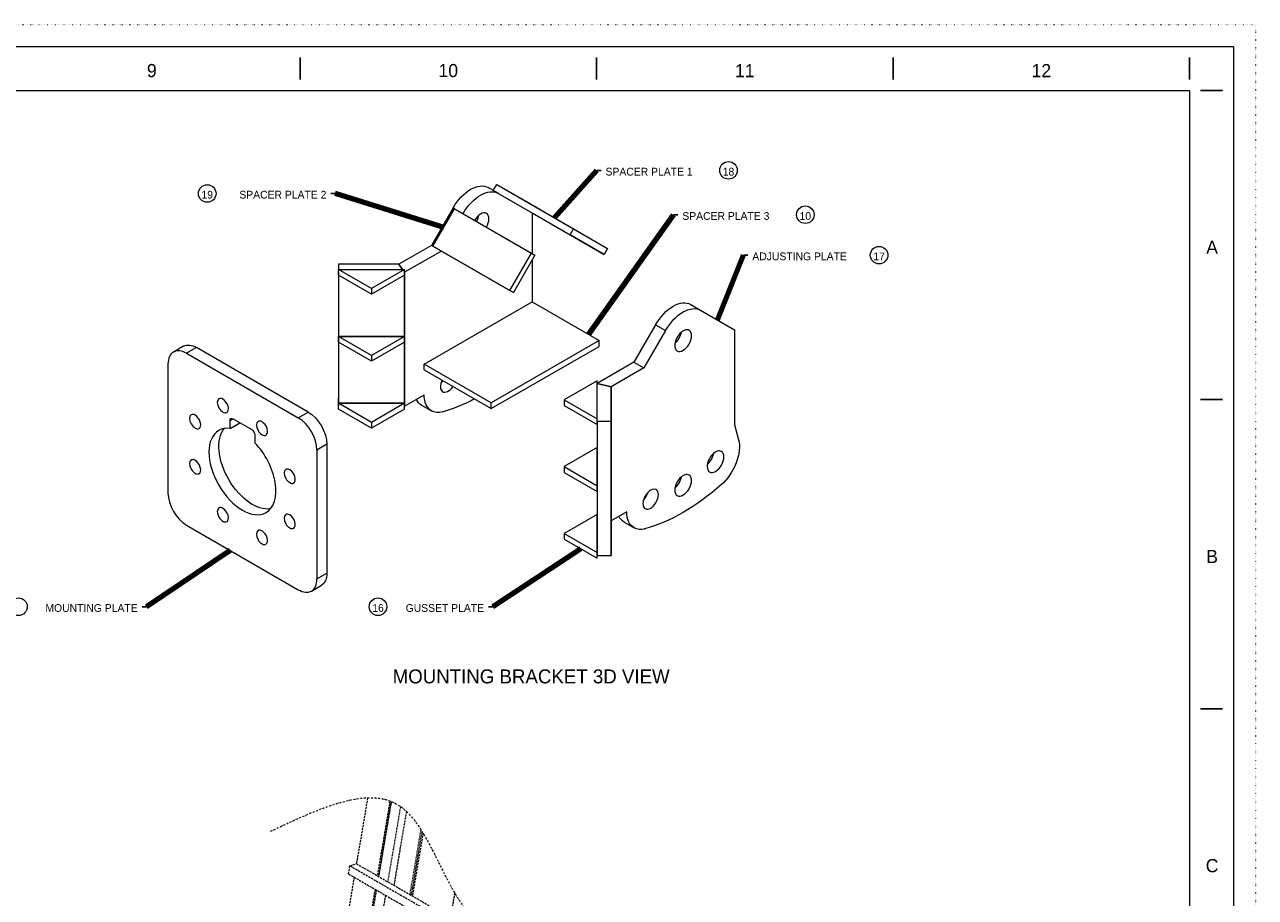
# Model space of a CAD drawing. Header units: millimetres. Extents: x -141576 to -137371, y -691119 to -688149.
# Tile 26 of 26: x -138773 to -137371, y -689144 to -688149. Entities that reach past the tile are written whole.
import ezdxf

# ---------------------------------------------------------------- set-up
doc = ezdxf.new("R2010")
doc.units = ezdxf.units.MM
doc.header["$MEASUREMENT"] = 0
for name, pattern in [('DGN Style 1', [1.483529, 0, -1.483529]), ('DGN Style 3', [3.461568, 2.472549, -0.989019]), ('DGN Style 4', [3.956078, 1.978039, -0.989019, 0, -0.989019]), ('DGN Style 5', [1.730784, 0.741765, -0.989019]), ('DGN Style 6', [4.697842, 0, -0.989019, 1.730784, -0.989019, 0, -0.989019])]:
    doc.linetypes.add(name, pattern=pattern)
doc.layers.add('Background', color=7, linetype='DGN Style 6', lineweight=0)
doc.layers.add('Center Line', color=1, linetype='DGN Style 4', lineweight=0)
doc.styles.add('Style-ENGINEERING', font='ENGINEERING.shx')
doc.styles.add('Style-ENGINEERING_0', font='ENGINEERING.shx')
doc.dimstyles.new('MetricMM', dxfattribs={"dimtxt": 3, "dimasz": 3, "dimexe": 1.5, "dimexo": 1.5, "dimgap": 1.5, "dimtad": 1, "dimdec": 0, "dimzin": 7, "dimtxsty": 'Style-ENGINEERING_0', "dimcen": 0.09, "dimclrd": 1, "dimclre": 1, "dimclrt": 7, "dimadec": 0, "dimazin": 3, "dimtfac": 1, "dimtdec": 0, "dimtofl": 0, "dimtmove": 0, "dimatfit": 3, "dimfxl": 1, "dimtzin": 7, "dimlwd": -1, "dimlwe": 0, "dimarcsym": 0})

# ---------------------------------------------------------------- blocks, each defined once
blk = doc.blocks.new('*U3')
for p, q in [((202.7, 284.53), (202.7, 289.53)), ((270.29, 284.53), (270.29, 289.53)), ((337.87, 284.53), (337.87, 289.53)), ((405.45, 284.53), (405.45, 289.53)), ((412.95, 282.03), (407.95, 282.03)), ((412.95, 211.53), (407.95, 211.53)), ((412.95, 141.03), (407.95, 141.03))]:
    blk.add_line(p, q)
at = {"color": 7, "linetype": 'Continuous', "lineweight": 0, "flags": 128}
blk.add_lwpolyline([(-415.55, 292.03), (415.45, 292.03), (415.45, -291.97), (-415.55, -291.97), (-415.55, 292.03)], close=True, dxfattribs=at)
at = {"color": 7, "linetype": 'Continuous', "lineweight": 13, "flags": 128}
blk.add_lwpolyline([(-405.55, 282.03), (405.45, 282.03), (405.45, -281.97), (-405.55, -281.97), (-405.55, 282.03)], close=True, dxfattribs=at)
at = {"char_height": 3, "attachment_point": 5, "line_spacing_factor": 1.2, "style": 'Style-ENGINEERING'}
for s, insert in [('9', (168.91, 286.53)), ('10', (236.49, 286.53)), ('11', (304.08, 286.53)), ('12', (371.66, 286.53)), ('A', (410.58, 246.28)), ('B', (410.58, 175.78)), ('C', (410.58, 105.28))]:
    blk.add_mtext(s, dxfattribs=dict(at, insert=insert))
blk = doc.blocks.new('*U2')
for p, q in [((1351.92, 1318.79), (1356.92, 1318.79)), ((1053.76, 1292.5), (1048.76, 1292.5)), ((1439.44, 1268.26), (1444.44, 1268.26)), ((1519.18, 1222.22), (1524.18, 1222.22)), ((838.61, 821.44), (833.61, 821.44)), ((1233.4, 821.44), (1228.4, 821.44))]:
    blk.add_line(p, q)
at = {"color": 7, "linetype": 'Continuous', "lineweight": 0}
for p, q in [((1239.47, 1292.68), (1228.15, 1299.21)), ((1239.47, 1292.68), (1233.81, 1295.94)), ((1233.81, 1295.94), (1321.49, 1245.32)), ((1237.81, 1302.87), (1325.49, 1252.25)), ((1276.49, 1280.54), (1364.17, 1229.92)), ((1188.15, 1276.12), (1163.47, 1233.36)), ((1189.81, 1275.16), (1188.15, 1276.12)), ((1189.81, 1275.16), (1277.49, 1224.54)), ((1193.81, 1272.85), (1281.49, 1222.23)), ((1278.15, 1270.35), (1278.15, 1224.16)), ((1278.15, 1270.35), (1360.17, 1222.99)), ((1163.47, 1233.36), (1126.22, 1211.86)), ((1174.79, 1226.83), (1132.85, 1202.62)), ((1165.13, 1232.41), (1163.47, 1233.36)), ((1165.13, 1232.41), (1252.81, 1181.78)), ((1169.13, 1230.1), (1256.81, 1179.47)), ((1126.22, 1211.82), (1057.6, 1211.82)), ((1057.6, 1211.82), (1057.6, 1205.85)), ((1057.6, 1211.82), (1057.6, 1205.85)), ((1126.22, 1211.82), (1126.22, 1211.86)), ((1130.53, 1205.85), (1126.22, 1211.86)), ((1126.22, 1211.82), (1130.51, 1205.85)), ((1278.15, 1216.43), (1278.15, 1168.84)), ((1095.23, 1184.13), (1057.6, 1205.85)), ((1057.6, 1205.85), (1132.85, 1205.85)), ((1057.6, 1199.32), (1057.6, 1205.85)), ((1057.6, 1202.59), (1057.6, 1050.06)), ((1057.6, 1199.32), (1057.6, 1129.61)), ((1095.23, 1177.6), (1057.6, 1199.32)), ((1132.85, 1205.85), (1095.23, 1184.13)), ((1132.85, 1199.32), (1095.23, 1177.6)), ((1132.85, 1199.32), (1132.85, 1205.85)), ((1132.85, 1050.1), (1132.85, 1202.62)), ((1132.85, 1202.59), (1132.85, 1050.06)), ((1095.23, 1184.13), (1095.23, 1177.6)), ((1155.21, 1097.87), (1278.15, 1168.84)), ((1278.15, 1168.84), (1354.51, 1124.75)), ((1458.98, 1165.94), (1470.29, 1159.41)), ((1470.29, 1159.41), (1508.97, 1137.08)), ((1418.98, 1142.85), (1394.29, 1100.1)), ((1430.29, 1136.32), (1405.61, 1093.57)), ((1418.98, 1142.85), (1430.29, 1136.32)), ((1508.97, 1137.08), (1508.97, 1029.05)), ((1095.23, 1107.89), (1057.6, 1129.61)), ((1057.6, 1129.61), (1132.85, 1129.61)), ((1057.6, 1123.08), (1057.6, 1129.61)), ((1093.6, 1129.61), (1057.6, 1129.61)), ((1057.6, 1123.08), (1057.6, 1059.3)), ((1095.23, 1101.36), (1057.6, 1123.08)), ((1132.85, 1129.61), (1093.6, 1129.61)), ((1132.85, 1129.61), (1095.23, 1107.89)), ((1132.85, 1123.08), (1095.23, 1101.36)), ((1132.85, 1123.08), (1132.85, 1129.61)), ((1354.51, 1124.75), (1231.58, 1053.78)), ((1354.51, 1118.22), (1354.51, 1124.75)), ((880.75, 1118.31), (869.44, 1111.78)), ((895.75, 1116.83), (884.44, 1110.3)), ((884.44, 1110.3), (1011.72, 1036.81)), ((1023.03, 1043.34), (895.75, 1116.83)), ((1231.58, 1047.24), (1354.51, 1118.22)), ((863.22, 1098.05), (863.22, 951.08)), ((1095.23, 1107.89), (1095.23, 1101.36)), ((1231.58, 1053.78), (1155.21, 1097.87)), ((1155.21, 1091.33), (1155.21, 1097.87)), ((1394.29, 1100.1), (1352.36, 1075.89)), ((1394.29, 1100.1), (1405.61, 1093.57)), ((1155.21, 1091.33), (1231.58, 1047.24)), ((1405.61, 1093.57), (1368.36, 1072.06)), ((1352.36, 1079.12), (1314.73, 1057.4)), ((1352.36, 1035.67), (1352.36, 1079.12)), ((1352.36, 1075.85), (1352.36, 1079.12)), ((1352.36, 1075.89), (1368.36, 1072.06)), ((1368.36, 1072.03), (1352.36, 1075.85)), ((1368.36, 1072.03), (1368.36, 1072.06)), ((1368.36, 1072.03), (1368.36, 1032.41)), ((1368.36, 919.51), (1368.36, 1072.03)), ((1057.6, 1053.33), (1057.6, 1059.3)), ((1095.23, 1031.61), (1057.6, 1053.33)), ((1057.6, 1053.33), (1132.85, 1053.33)), ((1057.6, 1046.8), (1057.6, 1053.33)), ((1131.24, 1053.33), (1057.6, 1053.33)), ((1132.85, 1053.33), (1095.23, 1031.61)), ((1132.85, 1053.33), (1131.24, 1053.33)), ((1132.85, 1050.1), (1155.21, 1063.01)), ((1132.85, 1046.8), (1132.85, 1053.33)), ((1231.58, 1047.24), (1231.58, 1053.78)), ((1314.73, 1057.4), (1352.36, 1035.67)), ((1314.73, 1057.4), (1314.73, 1050.86)), ((1011.72, 1036.81), (1023.03, 1043.34)), ((1095.23, 1025.08), (1057.6, 1046.8)), ((1132.85, 1046.8), (1095.23, 1025.08)), ((1152.18, 1051.23), (1163.5, 1044.7)), ((1175.53, 1043.4), (1175.55, 1043.4)), ((1175.55, 1043.4), (1176.18, 1043.57)), ((1314.73, 1050.86), (1352.36, 1029.14)), ((933.93, 1033.54), (937.47, 1035.59)), ((933.93, 1024.69), (933.93, 1033.54)), ((933.93, 1024.69), (945.13, 1031.16)), ((937.47, 1035.59), (958.68, 1023.34)), ((1095.23, 1031.61), (1095.23, 1025.08)), ((1352.36, 1029.14), (1352.36, 1035.67)), ((1368.36, 1032.41), (1352.36, 1032.41)), ((1352.36, 1032.41), (1352.36, 879.89)), ((1352.36, 1029.14), (1352.36, 1002.88)), ((1368.36, 1032.41), (1368.36, 879.89)), ((1508.97, 1029.05), (1513.58, 1011.84)), ((962.22, 1017.21), (962.22, 1008.36)), ((1044.24, 1006.6), (1032.93, 1000.07)), ((1032.93, 1000.07), (1032.93, 853.1)), ((1044.24, 1006.6), (1044.24, 859.63)), ((1352.36, 1002.88), (1314.73, 981.15)), ((1352.36, 980.22), (1352.36, 1002.88)), ((1352.36, 996.35), (1352.36, 975.55)), ((1314.73, 981.15), (1352.36, 959.43)), ((1314.73, 981.15), (1314.73, 974.62)), ((1314.73, 974.62), (1352.36, 952.9)), ((1352.36, 959.43), (1352.36, 980.22)), ((1352.36, 975.55), (1352.36, 952.9)), ((1352.36, 952.9), (1352.36, 959.43)), ((1493.58, 960.29), (1494.21, 960.85)), ((1494.21, 960.85), (1494.2, 960.85)), ((1352.36, 952.9), (1352.36, 926.6)), ((1352.36, 926.6), (1314.73, 904.88)), ((1352.36, 925.67), (1352.36, 926.6)), ((1386.03, 929.75), (1368.36, 919.54)), ((884.44, 914.34), (1011.72, 840.85)), ((1352.36, 883.15), (1352.36, 925.67)), ((1368.36, 879.89), (1368.36, 919.51)), ((1383.01, 917.97), (1394.32, 911.43)), ((1314.73, 904.88), (1352.36, 883.15)), ((1314.73, 904.88), (1314.73, 898.34)), ((1314.73, 898.34), (1352.36, 876.62)), ((1406.37, 910.13), (1406.35, 910.14)), ((1406.37, 910.13), (1407, 910.3)), ((1352.36, 876.62), (1352.36, 883.15)), ((1352.36, 879.89), (1368.36, 879.89)), ((1352.36, 876.62), (1352.36, 879.89)), ((1032.93, 853.1), (1044.24, 859.63)), ((1026.72, 839.37), (1038.03, 845.9))]:
    blk.add_line(p, q, dxfattribs=at)
at = {"color": 7, "linetype": 'DGN Style 1', "lineweight": 0, "flags": 128}
blk.add_lwpolyline([(-2102.52, 1484.97), (2102.48, 1484.97), (2102.48, -1485.03), (-2102.52, -1485.03), (-2102.52, 1484.97)], close=True, dxfattribs=at)
at = {"color": 7, "linetype": 'Continuous', "lineweight": 0, "flags": 128}
for points in [[(1233.81, 1295.94), (1237.81, 1302.87), (1276.49, 1280.54), (1276.49, 1280.54)], [(1169.13, 1230.1), (1165.13, 1232.41), (1189.81, 1275.16), (1193.81, 1272.85), (1193.81, 1272.85)], [(1321.49, 1245.32), (1325.49, 1252.25), (1364.17, 1229.92), (1360.17, 1222.99), (1321.49, 1245.32)], [(1256.81, 1179.47), (1252.81, 1181.78), (1277.49, 1224.54), (1281.49, 1222.23), (1256.81, 1179.47)], [(1352.36, 923.33), (1352.36, 901.61), (1352.36, 879.89)]]:
    blk.add_lwpolyline(points, dxfattribs=at)
at = {"lineweight": 13}
for centre in [(1502, 1318.79), (907.95, 1292.5), (1589.53, 1268.26), (1673.63, 1222.22), (692.8, 821.44), (1102.6, 821.44)]:
    blk.add_circle(centre, 10, dxfattribs=at)
at = {"color": 7, "linetype": 'Continuous', "lineweight": 0, "extrusion": (0, 0, -1)}
for centre, major_axis, start_param, end_param in [((1208.15, 1264.57), (-20, -34.64), 1.5707963, 3.1415927), ((1219.47, 1258.04), (-20, -34.64), 1.5707963, 3.1415927), ((1438.98, 1131.3), (-20, -34.64), 1.5707963, 3.1415927), ((1450.29, 1124.77), (-20, -34.64), 1.5707963, 3.1415927), ((895.75, 1092.33), (-15, 25.98), 0, 0.7853982), ((1172.18, 1085.87), (-20, -34.64), 0, 0.3738813), ((1183.5, 1079.34), (-20, -34.64), 0, 0.7853982), ((1219.47, 1258.04), (-120, -207.85), -0.7445488, -0.5235988), ((1023.03, 1018.85), (-15, 25.98), 0.7853982, 2.3561945), ((1183.5, 1079.34), (-20, -34.64), 5.7595865, 6.2831853), ((959.39, 982.11), (-27, 46.77), 3.3526697, 6.0721083), ((937.47, 1031.5), (-2.5, 4.33), 5.4977871, 6.2831853), ((937.47, 1031.5), (-2.5, 4.33), 0, 0.7853982), ((958.68, 1019.26), (-2.5, 4.33), 0.7853982, 2.3561945), ((1486.26, 987.61), (-20, -34.64), 3.6651914, 5.2359878), ((1450.29, 1124.77), (-120, -207.85), 5.2359878, 5.7595865), ((1414.32, 946.08), (-20, -34.64), 0, 0.7853982), ((1403.01, 952.61), (-20, -34.64), 0, 0.3738813), ((1414.32, 946.08), (-20, -34.64), 5.7595865, 6.2831853), ((1023.03, 871.88), (-15, 25.98), 2.3561945, 3.1415927)]:
    blk.add_ellipse(centre, major_axis=major_axis, ratio=0.5773503, start_param=start_param, end_param=end_param, dxfattribs=at)
at = {"color": 7, "linetype": 'Continuous', "lineweight": 0}
for centre, major_axis, start_param, end_param in [((1219.47, 1258.04), (6.75, 11.69), 0.7853982, 1.570797), ((1208.15, 1264.57), (6.75, 11.69), 4.7123883, 5.2894815), ((1219.47, 1258.04), (6.75, 11.69), 0, 0.7853982), ((1219.47, 1258.04), (6.75, 11.69), 4.7123883, 6.2831853), ((1450.29, 1124.77), (6.75, 11.69), 0, 2.3561945), ((1450.29, 1124.77), (6.75, 11.69), 3.1415927, 6.2831853), ((1438.98, 1131.3), (6.75, 11.69), 4.1352965, 5.2894815), ((884.44, 1085.8), (15, -25.98), 3.1415927, 3.9269908), ((884.44, 1085.8), (15, -25.98), 2.3561945, 3.1415927), ((1450.29, 1124.77), (6.75, 11.69), 2.3561945, 3.1415927), ((1182.5, 1077.38), (6.25, 10.83), 1.6957103, 3.1415927), ((1171.19, 1083.91), (6.25, 10.83), 4.2731997, 4.587475), ((1182.5, 1077.38), (6.25, 10.83), 3.1415927, 4.587475), ((925.75, 1050.7), (4.5, -7.79), 3.1415927, 6.2831853), ((925.75, 1050.7), (4.5, -7.79), 2.3561945, 3.1415927), ((925.75, 1050.7), (4.5, -7.79), 0, 2.3561945), ((894.18, 1032.47), (4.5, -7.79), 3.1415927, 6.2831853), ((894.18, 1032.47), (4.5, -7.79), 2.3561945, 3.1415927), ((894.18, 1032.47), (4.5, -7.79), 0, 2.3561945), ((948.08, 975.57), (27, -46.77), 2.7356022, 3.1415927), ((970.4, 1024.92), (4.5, -7.79), 3.1415927, 6.2831853), ((970.4, 1024.92), (4.5, -7.79), 2.3561945, 3.1415927), ((970.4, 1024.92), (4.5, -7.79), 0, 2.3561945), ((1011.72, 1012.32), (15, -25.98), 0.7853982, 2.3561945), ((948.08, 975.57), (27, -46.77), 3.1415927, 6.2831853), ((948.08, 975.57), (27, -46.77), 0, 1.9767868), ((1487.26, 986.8), (6.75, 11.69), 0, 2.3561945), ((1475.94, 993.34), (6.75, 11.69), 4.1352965, 5.2894815), ((1487.26, 986.8), (6.75, 11.69), 3.1415927, 6.2831853), ((894.18, 980.91), (4.5, -7.79), 3.1415927, 6.2831853), ((894.18, 980.91), (4.5, -7.79), 2.3561945, 3.1415927), ((894.18, 980.91), (4.5, -7.79), 0, 2.3561945), ((1001.97, 970.23), (4.5, -7.79), 3.1415927, 6.2831853), ((1001.97, 970.23), (4.5, -7.79), 2.3561945, 3.1415927), ((1001.97, 970.23), (4.5, -7.79), 0, 2.3561945), ((1450.29, 959.84), (6.75, 11.69), 0, 2.3561945), ((1438.98, 966.37), (6.75, 11.69), 4.1352965, 5.2894815), ((1450.29, 959.84), (6.75, 11.69), 3.1415927, 6.2831853), ((1487.26, 986.8), (6.75, 11.69), 2.3561945, 3.1415927), ((1413.32, 944.12), (6.25, 10.83), 0, 2.3561945), ((1413.32, 944.12), (6.25, 10.83), 3.1415927, 6.2831853), ((1450.29, 959.84), (6.75, 11.69), 2.3561945, 3.1415927), ((884.44, 938.83), (15, -25.98), 3.9269908, 5.4977871), ((1402.01, 950.65), (6.25, 10.83), 4.2731997, 5.1515783), ((925.75, 926.23), (4.5, -7.79), 3.1415927, 6.2831853), ((925.75, 926.23), (4.5, -7.79), 2.3561945, 3.1415927), ((925.75, 926.23), (4.5, -7.79), 0, 2.3561945), ((1001.97, 918.68), (4.5, -7.79), 3.1415927, 6.2831853), ((1001.97, 918.68), (4.5, -7.79), 2.3561945, 3.1415927), ((1001.97, 918.68), (4.5, -7.79), 0, 2.3561945), ((1413.32, 944.12), (6.25, 10.83), 2.3561945, 3.1415927), ((970.4, 900.45), (4.5, -7.79), 3.1415927, 6.2831853), ((970.4, 900.45), (4.5, -7.79), 2.3561945, 3.1415927), ((970.4, 900.45), (4.5, -7.79), 0, 2.3561945), ((1011.72, 865.35), (15, -25.98), 0, 0.7853982), ((1011.72, 865.35), (15, -25.98), 5.4977871, 6.2831853)]:
    blk.add_ellipse(centre, major_axis=major_axis, ratio=0.5773503, start_param=start_param, end_param=end_param, dxfattribs=at)
at = {"layer": 'Background', "color": 9, "linetype": 'DGN Style 3', "lineweight": 0}
for p, q in [((1090.74, 603.69), (1078.02, 528.56)), ((1116.22, 600.05), (1101.79, 514.84)), ((1117.68, 599.48), (1103.21, 514.02)), ((1103.49, 513.86), (1117.97, 599.37)), ((1128.15, 593.75), (1113.63, 508)), ((1134.9, 588.17), (1120.65, 503.95)), ((1151.33, 567.56), (1138.79, 493.48)), ((1152.69, 565.4), (1140.36, 492.57)), ((1153.91, 563.41), (1141.78, 491.75)), ((1070.61, 526.22), (1201.5, 450.65)), ((1077.93, 528.62), (1208.82, 453.05)), ((1075.41, 513.17), (1054.23, 388.07)), ((1069.02, 516.86), (1199.91, 441.29)), ((1099.19, 499.44), (1078.01, 374.34)), ((1100.61, 498.62), (1079.43, 373.52)), ((1079.7, 373.36), (1100.88, 498.46)), ((1111.03, 492.61), (1089.85, 367.51)), ((1189.94, 495.24), (1185.11, 466.73))]:
    blk.add_line(p, q, dxfattribs=at)
at = {"layer": 'Background', "color": 9, "linetype": 'DGN Style 3', "lineweight": 0, "flags": 128}
for points in [[(1069.02, 516.86), (1069.02, 516.86), (1070.61, 526.22)], [(1070.61, 526.22), (1077.93, 528.62), (1077.93, 528.62)]]:
    blk.add_lwpolyline(points, dxfattribs=at)
at = {"layer": 'Center Line', "color": 1}
blk.add_spline([(980.13, 565.52), (1125.42, 595.56), (1225.16, 455.86), (1362.91, 444.69), (1468.9, 395.11), (1643.24, 465.4), (1834.07, 382.1)], degree=3, dxfattribs=at)
at = {"xscale": 4.999999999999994, "yscale": 4.999999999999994, "zscale": 4.999999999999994}
blk.add_blockref('*U3', (0.21, -0.18), dxfattribs=at)
at = {"color": 7, "linetype": 'DGN Style 5', "lineweight": 0, "line_spacing_factor": 0.6, "style": 'Style-ENGINEERING'}
for s, insert, char_height, attachment_point in [('SPACER PLATE 1', (1361.89, 1317.31), 8.8415, 4), ('18', (1502, 1317.31), 8.841, 5), ('19', (907.95, 1291.03), 8.841, 5), ('SPACER PLATE 2', (1043.78, 1291.03), 8.8415, 6), ('SPACER PLATE 3', (1449.42, 1266.78), 8.8415, 4), ('10', (1589.53, 1266.78), 8.841, 5), ('ADJUSTING PLATE', (1529.16, 1220.75), 8.8415, 4), ('17', (1673.63, 1220.75), 8.841, 5), ('MOUNTING PLATE', (828.63, 819.96), 8.8415, 6), ('16', (1102.6, 819.96), 8.841, 5), ('GUSSET PLATE', (1223.43, 819.96), 8.8415, 6)]:
    blk.add_mtext(s, dxfattribs=dict(at, insert=insert, char_height=char_height, attachment_point=attachment_point))
at = {"color": 7, "lineweight": 13, "insert": (1277.11, 741.93), "char_height": 15.9146, "width": 735.6886, "attachment_point": 5, "line_spacing_factor": 0.9, "style": 'Style-ENGINEERING'}
blk.add_mtext('MOUNTING BRACKET 3D VIEW', dxfattribs=at)
at = {"color": 1, "linetype": 'Continuous'}
for points in [[(1303.65, 1264.86), (1351.92, 1318.79)], [(1177.47, 1253.78), (1053.76, 1292.5)], [(1342.57, 1131.65), (1439.44, 1268.26)], [(1489.63, 1148.25), (1519.18, 1222.22)], [(933.99, 885.72), (838.61, 821.44)], [(1333.54, 887.48), (1233.4, 821.44)]]:
    blk.add_leader(points, dimstyle='MetricMM', override={"dimtxt": 12.5, "dimasz": 12.5, "dimgap": 6.25, "dimclrd": 0, "dimlwd": 65534}, dxfattribs=at)

msp = doc.modelspace()

# ---------------------------------------------------------------- block references
at = {"color": 7, "linetype": 'Continuous', "lineweight": 13}
msp.add_blockref('*U2', (-139473.05, -689634.45), dxfattribs=at)

doc.saveas('drawing.dxf')
